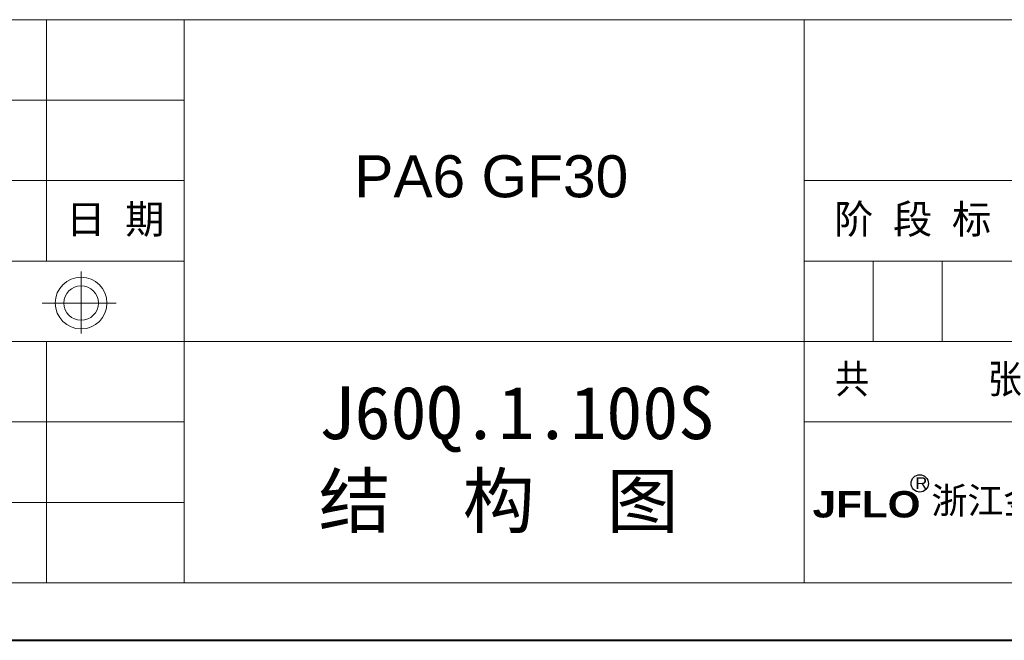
# Model space of a CAD drawing. Header units: millimetres. Extents: x -1190 to 891, y -97 to 1361.
# Tile 15 of 51: x 247 to 668, y -97 to 168. Entities that reach past the tile are written whole.
import ezdxf

# ---------------------------------------------------------------- set-up
doc = ezdxf.new("R2010")
doc.units = ezdxf.units.MM
doc.linetypes.add('CENTER2', pattern=[28.575, 19.05, -3.175, 3.175, -3.175])
doc.layers.add('标注', color=1, linetype='Continuous', lineweight=13)
doc.layers.add('标注线', color=7, linetype='Continuous', lineweight=15)
doc.styles.add('样式 6', font='仿宋_GB2312.ttf')

msp = doc.modelspace()

# ---------------------------------------------------------------- linework, layer by layer
at = {"color": 7, "lineweight": 13}
for p, q in [((-252.531, 167.942), (847.384, 167.942)), ((-36.417, -72.648), (847.384, -72.648))]:
    msp.add_line(p, q, dxfattribs=at)
at = {"color": 7, "lineweight": 15}
for p, q in [((258.183, 167.942), (258.183, 64.832)), ((317.103, 167.942), (317.103, -72.648)), ((582.244, -72.648), (582.244, 167.942)), ((-36.417, 133.572), (317.103, 133.572)), ((-36.417, 99.202), (317.103, 99.202)), ((582.244, 99.202), (847.384, 99.202)), ((-36.417, 64.832), (317.103, 64.832)), ((582.244, 64.832), (847.384, 64.832)), ((611.704, 30.462), (611.704, 64.832)), ((641.164, 30.462), (641.164, 64.832)), ((273.05, 33.93), (273.05, 60.43)), ((256.394, 46.887), (288.029, 46.887)), ((-36.417, 30.462), (547.874, 30.462)), ((258.183, 30.462), (258.183, -72.648)), ((547.874, 30.462), (847.384, 30.462)), ((-36.417, -3.908), (317.103, -3.908)), ((582.244, -3.908), (847.384, -3.908)), ((-36.417, -38.278), (317.103, -38.278))]:
    msp.add_line(p, q, dxfattribs=at)
at = {"color": 7, "lineweight": 40}
msp.add_line((-1190.268, -97.198), (871.934, -97.198), dxfattribs=at)
at = {"color": 7, "lineweight": 15}
for radius in [11.048, 7.365]:
    msp.add_circle((273.05, 46.887), radius, dxfattribs=at)
at = {"layer": '标注', "color": 7, "lineweight": 30}
msp.add_circle((631.589, -30.196), 3.695, dxfattribs=at)

# ---------------------------------------------------------------- texts
at = {"attachment_point": 1, "style": '样式 6'}
for s, insert, char_height in [('{\\fArial|b0|i0|c0|p32;PA6 GF30\\f楷体_GB2312|b0|i0|c134|p49;  }', (389.831, 110.02), 17.95834), ('{\\C7;J60Q.1.100S\\P}结  构  图', (374.595, 11.34), 22.59934)]:
    msp.add_mtext(s, dxfattribs=dict(at, insert=insert, char_height=char_height))
at = {"color": 7, "linetype": 'CENTER2', "lineweight": 18, "insert": (578.494, 20.631), "char_height": 12.32691, "width": 133.16668, "attachment_point": 1, "style": '样式 6'}
msp.add_mtext('{\\fSimSun|b0|i0|c134|p2;  共       张}', dxfattribs=at)
at = {"layer": '标注', "color": 7, "lineweight": 9, "attachment_point": 1, "style": '样式 6'}
for s, insert, char_height, width in [('{\\fArial|b0|i0|c0|p32;R}', (629.699, -27.534), 5.0607, 3.61115), ('{\\fArial Black|b0|i0|c0|p34;JFLO}', (585.763, -33.436), 11.2962, 110.9305), ('{\\fSimHei|b0|i0|c134|p2;浙江金福隆机床附件有限公司}', (636.568, -31.832), 11.2962, 212.7925)]:
    msp.add_mtext(s, dxfattribs=dict(at, insert=insert, char_height=char_height, width=width))
at = {"layer": '标注线', "color": 7, "lineweight": 18, "char_height": 12.3269, "attachment_point": 5, "style": '样式 6'}
for s, insert, width in [('日 期', (287.643, 82.017), 58.92005), ('阶 段 标 记', (641.164, 82.017), 117.8401)]:
    msp.add_mtext(s, dxfattribs=dict(at, insert=insert, width=width))

doc.saveas('drawing.dxf')
